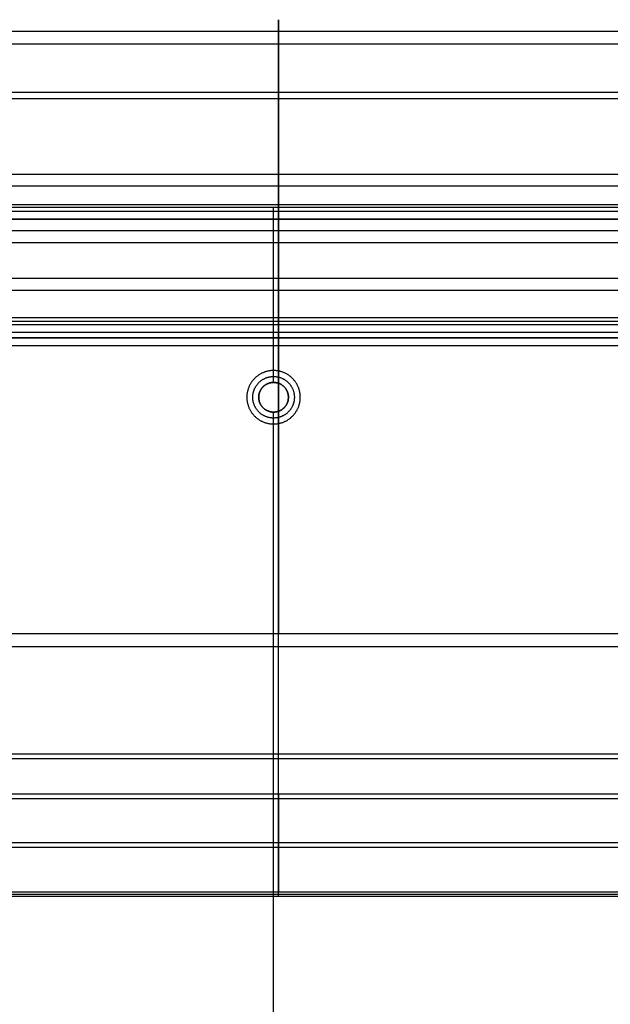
# Model space of a CAD drawing. Header units: millimetres. Extents: x -443 to 78, y -75 to 91.
# Tile 32 of 40: x -22 to 28, y 8 to 91. Entities that reach past the tile are written whole.
import ezdxf

# ---------------------------------------------------------------- set-up
doc = ezdxf.new("R2010")
doc.units = ezdxf.units.MM
doc.header["$MEASUREMENT"] = 0
doc.layers.add('Predefinito', color=5, linetype='Continuous')

msp = doc.modelspace()

# ---------------------------------------------------------------- linework, layer by layer
at = {"layer": 'Predefinito', "extrusion": (1, 0, 0)}
for points in [[(84.697, 23.005), (84.911, 23.118), (85.125, 23.236), (85.337, 23.36), (85.548, 23.49), (85.758, 23.625), (85.967, 23.766), (86.174, 23.913), (86.379, 24.065), (86.581, 24.224), (86.782, 24.388), (86.98, 24.557), (87.174, 24.733), (87.366, 24.914), (87.555, 25.1), (87.74, 25.292), (87.921, 25.489), (88.099, 25.691), (88.272, 25.899), (88.441, 26.112), (88.605, 26.329), (88.765, 26.551), (88.92, 26.778), (89.069, 27.01), (89.213, 27.245), (89.352, 27.485), (89.485, 27.728), (89.612, 27.976), (89.733, 28.226), (89.848, 28.48), (89.957, 28.737), (90.059, 28.997), (90.155, 29.259), (90.244, 29.524), (90.327, 29.79), (90.403, 30.059), (90.472, 30.329), (90.534, 30.6), (90.59, 30.872), (90.638, 31.146), (90.68, 31.419), (90.715, 31.693), (90.743, 31.967), (90.764, 32.241), (90.779, 32.514), (90.787, 32.787), (90.788, 33.058), (90.783, 33.329), (90.771, 33.598), (90.753, 33.865), (90.728, 34.13), (90.698, 34.394), (90.661, 34.655), (90.619, 34.914), (90.571, 35.17), (90.517, 35.423), (90.458, 35.673), (90.393, 35.92), (90.324, 36.164), (90.249, 36.405), (90.17, 36.642), (90.086, 36.875), (89.998, 37.105), (89.906, 37.33), (89.809, 37.552)], [(89.809, 37.552), (39.125, 150.656)], [(84.15, 24.073), (84.341, 24.174), (84.531, 24.279), (84.721, 24.39), (84.91, 24.506), (85.097, 24.627), (85.284, 24.753), (85.468, 24.884), (85.651, 25.02), (85.832, 25.161), (86.011, 25.308), (86.188, 25.459), (86.362, 25.615), (86.533, 25.777), (86.701, 25.943), (86.867, 26.115), (87.029, 26.291), (87.187, 26.471), (87.342, 26.657), (87.493, 26.847), (87.639, 27.041), (87.782, 27.239), (87.92, 27.442), (88.053, 27.648), (88.182, 27.859), (88.306, 28.073), (88.424, 28.29), (88.538, 28.511), (88.646, 28.735), (88.749, 28.961), (88.846, 29.191), (88.937, 29.423), (89.023, 29.657), (89.102, 29.893), (89.176, 30.131), (89.244, 30.371), (89.306, 30.612), (89.361, 30.854), (89.411, 31.097), (89.454, 31.341), (89.492, 31.586), (89.523, 31.83), (89.548, 32.075), (89.567, 32.319), (89.58, 32.563), (89.587, 32.807), (89.588, 33.049), (89.583, 33.29), (89.573, 33.531), (89.556, 33.769), (89.535, 34.006), (89.507, 34.241), (89.475, 34.475), (89.437, 34.706), (89.394, 34.934), (89.346, 35.16), (89.293, 35.384), (89.236, 35.604), (89.174, 35.822), (89.107, 36.037), (89.036, 36.249), (88.961, 36.457), (88.883, 36.662), (88.8, 36.864), (88.714, 37.062)], [(38.03, 150.165), (88.714, 37.062)], [(84.697, 23.005), (65.678, 13.257)], [(65.131, 14.325), (84.15, 24.073)], [(75, 0), (75, 1.2)], [(74, 5), (74, 34)], [(64, 34), (64.001, 34.111), (64.005, 34.223), (64.011, 34.336), (64.02, 34.449), (64.032, 34.564), (64.046, 34.678), (64.063, 34.794), (64.083, 34.91), (64.106, 35.026), (64.132, 35.143), (64.161, 35.259), (64.193, 35.376), (64.228, 35.492), (64.266, 35.609), (64.307, 35.725), (64.351, 35.84), (64.398, 35.956), (64.449, 36.07), (64.502, 36.184), (64.559, 36.296), (64.618, 36.408), (64.681, 36.519), (64.746, 36.628), (64.815, 36.736), (64.887, 36.842), (64.961, 36.947), (65.038, 37.05), (65.118, 37.151), (65.201, 37.251), (65.286, 37.348), (65.374, 37.443), (65.464, 37.536), (65.557, 37.626), (65.652, 37.714), (65.749, 37.799), (65.849, 37.882), (65.95, 37.962), (66.053, 38.039), (66.158, 38.113), (66.264, 38.185), (66.372, 38.254), (66.481, 38.319), (66.592, 38.382), (66.704, 38.441), (66.816, 38.498), (66.93, 38.551), (67.044, 38.602), (67.16, 38.649), (67.275, 38.693), (67.391, 38.734), (67.508, 38.772), (67.624, 38.807), (67.741, 38.839), (67.857, 38.868), (67.974, 38.894), (68.09, 38.917), (68.206, 38.937), (68.322, 38.954), (68.436, 38.968), (68.551, 38.98), (68.664, 38.989), (68.777, 38.995), (68.889, 38.999), (69, 39), (69.111, 38.999), (69.223, 38.995), (69.336, 38.989), (69.449, 38.98), (69.564, 38.968), (69.678, 38.954), (69.794, 38.937), (69.91, 38.917), (70.026, 38.894), (70.143, 38.868), (70.259, 38.839), (70.376, 38.807), (70.492, 38.772), (70.609, 38.734), (70.725, 38.693), (70.84, 38.649), (70.956, 38.602), (71.07, 38.551), (71.184, 38.498), (71.296, 38.441), (71.408, 38.382), (71.519, 38.319), (71.628, 38.254), (71.736, 38.185), (71.842, 38.113), (71.947, 38.039), (72.05, 37.962), (72.151, 37.882), (72.251, 37.799), (72.348, 37.714), (72.443, 37.626), (72.536, 37.536), (72.626, 37.443), (72.714, 37.348), (72.799, 37.251), (72.882, 37.151), (72.962, 37.05), (73.039, 36.947), (73.113, 36.842), (73.185, 36.736), (73.254, 36.628), (73.319, 36.519), (73.382, 36.408), (73.441, 36.296), (73.498, 36.184), (73.551, 36.07), (73.602, 35.956), (73.649, 35.84), (73.693, 35.725), (73.734, 35.609), (73.772, 35.492), (73.807, 35.376), (73.839, 35.259), (73.868, 35.143), (73.894, 35.026), (73.917, 34.91), (73.937, 34.794), (73.954, 34.678), (73.968, 34.564), (73.98, 34.449), (73.989, 34.336), (73.995, 34.223), (73.999, 34.111), (74, 34)], [(74, 5), (74, 34)], [(64, 34), (64.001, 34.111), (64.005, 34.223), (64.011, 34.336), (64.02, 34.449), (64.032, 34.564), (64.046, 34.678), (64.063, 34.794), (64.083, 34.91), (64.106, 35.026), (64.132, 35.143), (64.161, 35.259), (64.193, 35.376), (64.228, 35.492), (64.266, 35.609), (64.307, 35.725), (64.351, 35.84), (64.398, 35.956), (64.449, 36.07), (64.502, 36.184), (64.559, 36.296), (64.618, 36.408), (64.681, 36.519), (64.746, 36.628), (64.815, 36.736), (64.887, 36.842), (64.961, 36.947), (65.038, 37.05), (65.118, 37.151), (65.201, 37.251), (65.286, 37.348), (65.374, 37.443), (65.464, 37.536), (65.557, 37.626), (65.652, 37.714), (65.749, 37.799), (65.849, 37.882), (65.95, 37.962), (66.053, 38.039), (66.158, 38.113), (66.264, 38.185), (66.372, 38.254), (66.481, 38.319), (66.592, 38.382), (66.704, 38.441), (66.816, 38.498), (66.93, 38.551), (67.044, 38.602), (67.16, 38.649), (67.275, 38.693), (67.391, 38.734), (67.508, 38.772), (67.624, 38.807), (67.741, 38.839), (67.857, 38.868), (67.974, 38.894), (68.09, 38.917), (68.206, 38.937), (68.322, 38.954), (68.436, 38.968), (68.551, 38.98), (68.664, 38.989), (68.777, 38.995), (68.889, 38.999), (69, 39), (69.111, 38.999), (69.223, 38.995), (69.336, 38.989), (69.449, 38.98), (69.564, 38.968), (69.678, 38.954), (69.794, 38.937), (69.91, 38.917), (70.026, 38.894), (70.143, 38.868), (70.259, 38.839), (70.376, 38.807), (70.492, 38.772), (70.609, 38.734), (70.725, 38.693), (70.84, 38.649), (70.956, 38.602), (71.07, 38.551), (71.184, 38.498), (71.296, 38.441), (71.408, 38.382), (71.519, 38.319), (71.628, 38.254), (71.736, 38.185), (71.842, 38.113), (71.947, 38.039), (72.05, 37.962), (72.151, 37.882), (72.251, 37.799), (72.348, 37.714), (72.443, 37.626), (72.536, 37.536), (72.626, 37.443), (72.714, 37.348), (72.799, 37.251), (72.882, 37.151), (72.962, 37.05), (73.039, 36.947), (73.113, 36.842), (73.185, 36.736), (73.254, 36.628), (73.319, 36.519), (73.382, 36.408), (73.441, 36.296), (73.498, 36.184), (73.551, 36.07), (73.602, 35.956), (73.649, 35.84), (73.693, 35.725), (73.734, 35.609), (73.772, 35.492), (73.807, 35.376), (73.839, 35.259), (73.868, 35.143), (73.894, 35.026), (73.917, 34.91), (73.937, 34.794), (73.954, 34.678), (73.968, 34.564), (73.98, 34.449), (73.989, 34.336), (73.995, 34.223), (73.999, 34.111), (74, 34)], [(72, 3), (72, 5)], [(72, 3), (72, 5)], [(65.131, 14.325), (65.678, 13.257)], [(64, 34), (64, 3)], [(64, 34), (64, 3)], [(60.25, 1), (61.25, 0)], [(60.25, 1), (60.25, 1.2)], [(59, 1), (59, 1.2)], [(59, 1.2), (59, 1)], [(57.75, 1), (57.75, 1.2)], [(57.75, 1), (56.75, 0)], [(25.232, 156.657), (25.457, 156.732), (25.686, 156.803), (25.917, 156.87), (26.152, 156.933), (26.39, 156.99), (26.631, 157.043), (26.875, 157.091), (27.121, 157.133), (27.37, 157.17), (27.622, 157.202), (27.875, 157.228), (28.131, 157.249), (28.388, 157.264), (28.647, 157.273), (28.907, 157.276), (29.169, 157.273), (29.432, 157.263), (29.695, 157.248), (29.959, 157.226), (30.224, 157.198), (30.489, 157.163), (30.753, 157.122), (31.018, 157.075), (31.282, 157.021), (31.545, 156.96), (31.807, 156.893), (32.068, 156.82), (32.327, 156.74), (32.585, 156.654), (32.84, 156.561), (33.094, 156.463), (33.345, 156.358), (33.594, 156.247), (33.839, 156.13), (34.082, 156.007), (34.321, 155.878), (34.557, 155.744), (34.79, 155.605), (35.018, 155.46), (35.243, 155.31), (35.463, 155.155), (35.679, 154.995), (35.89, 154.83), (36.097, 154.661), (36.298, 154.488), (36.495, 154.31), (36.687, 154.129), (36.874, 153.944), (37.056, 153.756), (37.232, 153.564), (37.403, 153.37), (37.569, 153.172), (37.729, 152.972), (37.884, 152.77), (38.033, 152.565), (38.176, 152.358), (38.314, 152.149), (38.447, 151.939), (38.573, 151.728), (38.695, 151.515), (38.81, 151.301), (38.921, 151.087), (39.025, 150.872), (39.125, 150.656)], [(25.626, 155.523), (25.827, 155.591), (26.031, 155.654), (26.237, 155.714), (26.447, 155.769), (26.66, 155.821), (26.875, 155.868), (27.092, 155.91), (27.312, 155.948), (27.535, 155.982), (27.759, 156.01), (27.985, 156.034), (28.213, 156.052), (28.443, 156.065), (28.674, 156.073), (28.907, 156.076), (29.141, 156.073), (29.375, 156.065), (29.61, 156.051), (29.846, 156.031), (30.082, 156.006), (30.319, 155.975), (30.555, 155.939), (30.791, 155.896), (31.027, 155.848), (31.262, 155.794), (31.496, 155.734), (31.729, 155.669), (31.96, 155.597), (32.19, 155.52), (32.419, 155.438), (32.645, 155.35), (32.869, 155.256), (33.091, 155.157), (33.311, 155.053), (33.527, 154.943), (33.741, 154.828), (33.952, 154.708), (34.159, 154.584), (34.363, 154.454), (34.563, 154.32), (34.76, 154.182), (34.953, 154.039), (35.141, 153.892), (35.326, 153.741), (35.506, 153.587), (35.682, 153.428), (35.854, 153.266), (36.02, 153.101), (36.183, 152.933), (36.34, 152.762), (36.493, 152.588), (36.641, 152.412), (36.784, 152.233), (36.922, 152.052), (37.055, 151.87), (37.183, 151.685), (37.306, 151.499), (37.424, 151.311), (37.537, 151.122), (37.646, 150.932), (37.749, 150.741), (37.847, 150.55), (37.941, 150.358), (38.03, 150.165)], [(25.626, 155.523), (17.371, 152.659)], [(16.978, 153.792), (25.232, 156.657)], [(16.978, 153.792), (17.371, 152.659)]]:
    msp.add_lwpolyline(points, dxfattribs=at)
at = {"layer": 'Predefinito'}
for points in [[(-75.422, 89.809), (74.578, 89.809)], [(74.578, 88.714), (-75.422, 88.714)], [(-75.422, 84.697), (74.578, 84.697)], [(-75.422, 84.15), (74.578, 84.15)], [(-65.065, 77.775), (64.338, 77.775)], [(-65.065, 76.799), (64.338, 76.799)], [(74.578, 75.188), (-75.422, 75.188)], [(74.578, 74.64), (-75.422, 74.64)], [(-64.222, 75), (63.378, 75)], [(-64.222, 75), (63.378, 75)], [(-0.422, 61.25), (-0.422, 75)], [(-0.422, 60.25), (-0.422, 75)], [(-70.422, 74), (69.578, 74)], [(-70.422, 74), (69.578, 74)], [(-70.422, 74), (69.578, 74)], [(-70.422, 74), (69.578, 74)], [(64.578, 74), (-65.422, 74)], [(64.578, 74), (-65.422, 74)], [(-0.422, 72), (-0.422, 74)], [(-0.422, 72), (-0.422, 74)], [(64.578, 73), (-65.422, 73)], [(64.578, 73), (-65.422, 73)], [(64.578, 72), (-65.422, 72)], [(64.578, 72), (-65.422, 72)], [(63.578, 72), (-64.422, 72)], [(63.578, 72), (-64.422, 72)], [(-0.422, 64), (-0.422, 72)], [(-0.422, 64), (-0.422, 72)], [(69.578, 69), (-70.422, 69)], [(69.578, 69), (-70.422, 69)], [(63.578, 68), (-64.422, 68)], [(63.578, 68), (-64.422, 68)], [(74.578, 65.678), (-75.422, 65.678)], [(-75.422, 65.405), (74.578, 65.405)], [(-75.422, 65.131), (74.578, 65.131)], [(-75.422, 64.467), (74.578, 64.467)], [(-71.422, 64), (70.578, 64)], [(-71.422, 64), (70.578, 64)], [(-70.422, 64), (69.578, 64)], [(-70.422, 64), (69.578, 64)], [(63.578, 64), (-64.422, 64)], [(63.578, 64), (-64.422, 64)], [(-75.422, 63.372), (74.578, 63.372)], [(1.828, 59), (1.828, 59.05), (1.826, 59.1), (1.823, 59.151), (1.819, 59.202), (1.814, 59.254), (1.808, 59.305), (1.8, 59.357), (1.791, 59.409), (1.78, 59.462), (1.769, 59.514), (1.756, 59.567), (1.741, 59.619), (1.726, 59.672), (1.709, 59.724), (1.69, 59.776), (1.67, 59.828), (1.649, 59.88), (1.626, 59.932), (1.602, 59.983), (1.577, 60.033), (1.55, 60.084), (1.522, 60.133), (1.492, 60.183), (1.462, 60.231), (1.429, 60.279), (1.396, 60.326), (1.361, 60.373), (1.325, 60.418), (1.288, 60.463), (1.25, 60.507), (1.21, 60.549), (1.169, 60.591), (1.128, 60.632), (1.085, 60.671), (1.041, 60.71), (0.996, 60.747), (0.951, 60.783), (0.905, 60.818), (0.857, 60.851), (0.81, 60.883), (0.761, 60.914), (0.712, 60.944), (0.662, 60.972), (0.612, 60.999), (0.561, 61.024), (0.51, 61.048), (0.458, 61.071), (0.407, 61.092), (0.354, 61.112), (0.302, 61.13), (0.25, 61.147), (0.197, 61.163), (0.145, 61.177), (0.092, 61.19), (0.04, 61.202), (-0.012, 61.212), (-0.064, 61.221), (-0.116, 61.229), (-0.168, 61.236), (-0.22, 61.241), (-0.271, 61.245), (-0.321, 61.248), (-0.372, 61.249), (-0.422, 61.25), (-0.472, 61.249), (-0.522, 61.248), (-0.573, 61.245), (-0.624, 61.241), (-0.675, 61.236), (-0.727, 61.229), (-0.779, 61.221), (-0.831, 61.212), (-0.883, 61.202), (-0.936, 61.19), (-0.988, 61.177), (-1.041, 61.163), (-1.093, 61.147), (-1.146, 61.13), (-1.198, 61.112), (-1.25, 61.092), (-1.302, 61.071), (-1.353, 61.048), (-1.404, 61.024), (-1.455, 60.999), (-1.505, 60.972), (-1.555, 60.944), (-1.604, 60.914), (-1.653, 60.883), (-1.701, 60.851), (-1.748, 60.818), (-1.794, 60.783), (-1.84, 60.747), (-1.884, 60.71), (-1.928, 60.671), (-1.971, 60.632), (-2.013, 60.591), (-2.053, 60.549), (-2.093, 60.507), (-2.131, 60.463), (-2.168, 60.418), (-2.204, 60.373), (-2.239, 60.326), (-2.273, 60.279), (-2.305, 60.231), (-2.336, 60.183), (-2.365, 60.133), (-2.394, 60.084), (-2.42, 60.033), (-2.446, 59.983), (-2.47, 59.932), (-2.492, 59.88), (-2.514, 59.828), (-2.534, 59.776), (-2.552, 59.724), (-2.569, 59.672), (-2.585, 59.619), (-2.599, 59.567), (-2.612, 59.514), (-2.624, 59.462), (-2.634, 59.409), (-2.643, 59.357), (-2.651, 59.305), (-2.657, 59.254), (-2.663, 59.202), (-2.667, 59.151), (-2.669, 59.1), (-2.671, 59.05), (-2.672, 59)], [(-2.172, 59), (-2.171, 59.039), (-2.17, 59.078), (-2.168, 59.117), (-2.165, 59.157), (-2.161, 59.197), (-2.155, 59.237), (-2.149, 59.278), (-2.142, 59.318), (-2.134, 59.359), (-2.125, 59.4), (-2.115, 59.441), (-2.104, 59.482), (-2.092, 59.522), (-2.079, 59.563), (-2.064, 59.604), (-2.049, 59.644), (-2.032, 59.684), (-2.015, 59.725), (-1.996, 59.764), (-1.976, 59.804), (-1.955, 59.843), (-1.933, 59.882), (-1.91, 59.92), (-1.886, 59.958), (-1.861, 59.995), (-1.835, 60.032), (-1.808, 60.068), (-1.78, 60.103), (-1.751, 60.138), (-1.721, 60.172), (-1.691, 60.205), (-1.659, 60.237), (-1.627, 60.269), (-1.593, 60.3), (-1.559, 60.33), (-1.525, 60.359), (-1.489, 60.387), (-1.453, 60.414), (-1.417, 60.44), (-1.379, 60.465), (-1.342, 60.489), (-1.303, 60.512), (-1.265, 60.534), (-1.225, 60.554), (-1.186, 60.574), (-1.146, 60.593), (-1.106, 60.611), (-1.066, 60.627), (-1.025, 60.643), (-0.985, 60.657), (-0.944, 60.67), (-0.903, 60.682), (-0.862, 60.694), (-0.822, 60.704), (-0.781, 60.713), (-0.74, 60.721), (-0.7, 60.728), (-0.659, 60.734), (-0.619, 60.739), (-0.579, 60.743), (-0.539, 60.746), (-0.5, 60.748), (-0.461, 60.75), (-0.422, 60.75), (-0.383, 60.75), (-0.344, 60.748), (-0.304, 60.746), (-0.264, 60.743), (-0.224, 60.739), (-0.184, 60.734), (-0.144, 60.728), (-0.103, 60.721), (-0.063, 60.713), (-0.022, 60.704), (0.019, 60.694), (0.06, 60.682), (0.101, 60.67), (0.141, 60.657), (0.182, 60.643), (0.222, 60.627), (0.263, 60.611), (0.303, 60.593), (0.343, 60.574), (0.382, 60.554), (0.421, 60.534), (0.46, 60.512), (0.498, 60.489), (0.536, 60.465), (0.573, 60.44), (0.61, 60.414), (0.646, 60.387), (0.681, 60.359), (0.716, 60.33), (0.75, 60.3), (0.783, 60.269), (0.816, 60.237), (0.847, 60.205), (0.878, 60.172), (0.908, 60.138), (0.937, 60.103), (0.965, 60.068), (0.992, 60.032), (1.018, 59.995), (1.043, 59.958), (1.067, 59.92), (1.09, 59.882), (1.112, 59.843), (1.133, 59.804), (1.153, 59.764), (1.171, 59.725), (1.189, 59.684), (1.205, 59.644), (1.221, 59.604), (1.235, 59.563), (1.249, 59.522), (1.261, 59.482), (1.272, 59.441), (1.282, 59.4), (1.291, 59.359), (1.299, 59.318), (1.306, 59.278), (1.312, 59.237), (1.317, 59.197), (1.321, 59.157), (1.324, 59.117), (1.327, 59.078), (1.328, 59.039), (1.328, 59)], [(-1.672, 59), (-1.671, 59.028), (-1.67, 59.056), (-1.669, 59.084), (-1.667, 59.112), (-1.664, 59.141), (-1.66, 59.17), (-1.656, 59.198), (-1.651, 59.227), (-1.645, 59.257), (-1.639, 59.286), (-1.631, 59.315), (-1.623, 59.344), (-1.615, 59.373), (-1.605, 59.402), (-1.595, 59.431), (-1.584, 59.46), (-1.572, 59.489), (-1.56, 59.518), (-1.546, 59.546), (-1.532, 59.574), (-1.517, 59.602), (-1.501, 59.63), (-1.485, 59.657), (-1.468, 59.684), (-1.45, 59.711), (-1.431, 59.737), (-1.412, 59.763), (-1.392, 59.788), (-1.371, 59.813), (-1.35, 59.837), (-1.328, 59.861), (-1.306, 59.884), (-1.282, 59.906), (-1.259, 59.928), (-1.234, 59.95), (-1.21, 59.97), (-1.184, 59.99), (-1.158, 60.01), (-1.132, 60.028), (-1.106, 60.046), (-1.079, 60.063), (-1.051, 60.08), (-1.024, 60.095), (-0.996, 60.11), (-0.968, 60.124), (-0.939, 60.138), (-0.911, 60.15), (-0.882, 60.162), (-0.853, 60.173), (-0.824, 60.184), (-0.795, 60.193), (-0.766, 60.202), (-0.736, 60.21), (-0.707, 60.217), (-0.678, 60.223), (-0.649, 60.229), (-0.62, 60.234), (-0.591, 60.238), (-0.563, 60.242), (-0.534, 60.245), (-0.506, 60.247), (-0.477, 60.249), (-0.449, 60.25), (-0.422, 60.25), (-0.394, 60.25), (-0.366, 60.249), (-0.338, 60.247), (-0.309, 60.245), (-0.281, 60.242), (-0.252, 60.238), (-0.223, 60.234), (-0.194, 60.229), (-0.165, 60.223), (-0.136, 60.217), (-0.107, 60.21), (-0.078, 60.202), (-0.049, 60.193), (-0.019, 60.184), (0.01, 60.173), (0.038, 60.162), (0.067, 60.15), (0.096, 60.138), (0.124, 60.124), (0.152, 60.11), (0.18, 60.095), (0.208, 60.08), (0.235, 60.063), (0.262, 60.046), (0.289, 60.028), (0.315, 60.01), (0.341, 59.99), (0.366, 59.97), (0.391, 59.95), (0.415, 59.928), (0.439, 59.906), (0.462, 59.884), (0.485, 59.861), (0.507, 59.837), (0.528, 59.813), (0.549, 59.788), (0.569, 59.763), (0.588, 59.737), (0.607, 59.711), (0.625, 59.684), (0.642, 59.657), (0.658, 59.63), (0.674, 59.602), (0.689, 59.574), (0.703, 59.546), (0.716, 59.518), (0.729, 59.489), (0.741, 59.46), (0.752, 59.431), (0.762, 59.402), (0.771, 59.373), (0.78, 59.344), (0.788, 59.315), (0.795, 59.286), (0.802, 59.257), (0.807, 59.227), (0.812, 59.198), (0.817, 59.17), (0.82, 59.141), (0.823, 59.112), (0.826, 59.084), (0.827, 59.056), (0.828, 59.028), (0.828, 59)], [(-1.672, 59), (-1.671, 59.028), (-1.67, 59.056), (-1.669, 59.084), (-1.667, 59.112), (-1.664, 59.141), (-1.66, 59.17), (-1.656, 59.198), (-1.651, 59.227), (-1.645, 59.257), (-1.639, 59.286), (-1.631, 59.315), (-1.623, 59.344), (-1.615, 59.373), (-1.605, 59.402), (-1.595, 59.431), (-1.584, 59.46), (-1.572, 59.489), (-1.56, 59.518), (-1.546, 59.546), (-1.532, 59.574), (-1.517, 59.602), (-1.501, 59.63), (-1.485, 59.657), (-1.468, 59.684), (-1.45, 59.711), (-1.431, 59.737), (-1.412, 59.763), (-1.392, 59.788), (-1.371, 59.813), (-1.35, 59.837), (-1.328, 59.861), (-1.306, 59.884), (-1.282, 59.906), (-1.259, 59.928), (-1.234, 59.95), (-1.21, 59.97), (-1.184, 59.99), (-1.158, 60.01), (-1.132, 60.028), (-1.106, 60.046), (-1.079, 60.063), (-1.051, 60.08), (-1.024, 60.095), (-0.996, 60.11), (-0.968, 60.124), (-0.939, 60.138), (-0.911, 60.15), (-0.882, 60.162), (-0.853, 60.173), (-0.824, 60.184), (-0.795, 60.193), (-0.766, 60.202), (-0.736, 60.21), (-0.707, 60.217), (-0.678, 60.223), (-0.649, 60.229), (-0.62, 60.234), (-0.591, 60.238), (-0.563, 60.242), (-0.534, 60.245), (-0.506, 60.247), (-0.477, 60.249), (-0.449, 60.25), (-0.422, 60.25), (-0.394, 60.25), (-0.366, 60.249), (-0.338, 60.247), (-0.309, 60.245), (-0.281, 60.242), (-0.252, 60.238), (-0.223, 60.234), (-0.194, 60.229), (-0.165, 60.223), (-0.136, 60.217), (-0.107, 60.21), (-0.078, 60.202), (-0.049, 60.193), (-0.019, 60.184), (0.01, 60.173), (0.038, 60.162), (0.067, 60.15), (0.096, 60.138), (0.124, 60.124), (0.152, 60.11), (0.18, 60.095), (0.208, 60.08), (0.235, 60.063), (0.262, 60.046), (0.289, 60.028), (0.315, 60.01), (0.341, 59.99), (0.366, 59.97), (0.391, 59.95), (0.415, 59.928), (0.439, 59.906), (0.462, 59.884), (0.485, 59.861), (0.507, 59.837), (0.528, 59.813), (0.549, 59.788), (0.569, 59.763), (0.588, 59.737), (0.607, 59.711), (0.625, 59.684), (0.642, 59.657), (0.658, 59.63), (0.674, 59.602), (0.689, 59.574), (0.703, 59.546), (0.716, 59.518), (0.729, 59.489), (0.741, 59.46), (0.752, 59.431), (0.762, 59.402), (0.771, 59.373), (0.78, 59.344), (0.788, 59.315), (0.795, 59.286), (0.802, 59.257), (0.807, 59.227), (0.812, 59.198), (0.817, 59.17), (0.82, 59.141), (0.823, 59.112), (0.826, 59.084), (0.827, 59.056), (0.828, 59.028), (0.828, 59)], [(0.828, 59), (0.828, 59.028), (0.827, 59.056), (0.826, 59.084), (0.823, 59.112), (0.82, 59.141), (0.817, 59.17), (0.812, 59.198), (0.807, 59.227), (0.802, 59.257), (0.795, 59.286), (0.788, 59.315), (0.78, 59.344), (0.771, 59.373), (0.762, 59.402), (0.752, 59.431), (0.741, 59.46), (0.729, 59.489), (0.716, 59.518), (0.703, 59.546), (0.689, 59.574), (0.674, 59.602), (0.658, 59.63), (0.642, 59.657), (0.625, 59.684), (0.607, 59.711), (0.588, 59.737), (0.569, 59.763), (0.549, 59.788), (0.528, 59.813), (0.507, 59.837), (0.485, 59.861), (0.462, 59.884), (0.439, 59.906), (0.415, 59.928), (0.391, 59.95), (0.366, 59.97), (0.341, 59.99), (0.315, 60.01), (0.289, 60.028), (0.262, 60.046), (0.235, 60.063), (0.208, 60.08), (0.18, 60.095), (0.152, 60.11), (0.124, 60.124), (0.096, 60.138), (0.067, 60.15), (0.038, 60.162), (0.01, 60.173), (-0.019, 60.184), (-0.049, 60.193), (-0.078, 60.202), (-0.107, 60.21), (-0.136, 60.217), (-0.165, 60.223), (-0.194, 60.229), (-0.223, 60.234), (-0.252, 60.238), (-0.281, 60.242), (-0.309, 60.245), (-0.338, 60.247), (-0.366, 60.249), (-0.394, 60.25), (-0.422, 60.25), (-0.449, 60.25), (-0.477, 60.249), (-0.506, 60.247), (-0.534, 60.245), (-0.563, 60.242), (-0.591, 60.238), (-0.62, 60.234), (-0.649, 60.229), (-0.678, 60.223), (-0.707, 60.217), (-0.736, 60.21), (-0.766, 60.202), (-0.795, 60.193), (-0.824, 60.184), (-0.853, 60.173), (-0.882, 60.162), (-0.911, 60.15), (-0.939, 60.138), (-0.968, 60.124), (-0.996, 60.11), (-1.024, 60.095), (-1.051, 60.08), (-1.079, 60.063), (-1.106, 60.046), (-1.132, 60.028), (-1.158, 60.01), (-1.184, 59.99), (-1.21, 59.97), (-1.234, 59.95), (-1.259, 59.928), (-1.282, 59.906), (-1.306, 59.884), (-1.328, 59.861), (-1.35, 59.837), (-1.371, 59.813), (-1.392, 59.788), (-1.412, 59.763), (-1.431, 59.737), (-1.45, 59.711), (-1.468, 59.684), (-1.485, 59.657), (-1.501, 59.63), (-1.517, 59.602), (-1.532, 59.574), (-1.546, 59.546), (-1.56, 59.518), (-1.572, 59.489), (-1.584, 59.46), (-1.595, 59.431), (-1.605, 59.402), (-1.615, 59.373), (-1.623, 59.344), (-1.631, 59.315), (-1.639, 59.286), (-1.645, 59.257), (-1.651, 59.227), (-1.656, 59.198), (-1.66, 59.17), (-1.664, 59.141), (-1.667, 59.112), (-1.669, 59.084), (-1.67, 59.056), (-1.671, 59.028), (-1.672, 59)], [(-2.672, 59), (-2.671, 58.95), (-2.669, 58.9), (-2.667, 58.849), (-2.663, 58.798), (-2.657, 58.746), (-2.651, 58.695), (-2.643, 58.643), (-2.634, 58.591), (-2.624, 58.538), (-2.612, 58.486), (-2.599, 58.433), (-2.585, 58.381), (-2.569, 58.328), (-2.552, 58.276), (-2.534, 58.224), (-2.514, 58.172), (-2.492, 58.12), (-2.47, 58.068), (-2.446, 58.017), (-2.42, 57.967), (-2.394, 57.916), (-2.365, 57.867), (-2.336, 57.817), (-2.305, 57.769), (-2.273, 57.721), (-2.239, 57.674), (-2.204, 57.627), (-2.168, 57.582), (-2.131, 57.537), (-2.093, 57.493), (-2.053, 57.451), (-2.013, 57.409), (-1.971, 57.368), (-1.928, 57.329), (-1.884, 57.29), (-1.84, 57.253), (-1.794, 57.217), (-1.748, 57.182), (-1.701, 57.149), (-1.653, 57.117), (-1.604, 57.086), (-1.555, 57.056), (-1.505, 57.028), (-1.455, 57.001), (-1.404, 56.976), (-1.353, 56.952), (-1.302, 56.929), (-1.25, 56.908), (-1.198, 56.888), (-1.146, 56.87), (-1.093, 56.853), (-1.041, 56.837), (-0.988, 56.823), (-0.936, 56.81), (-0.883, 56.798), (-0.831, 56.788), (-0.779, 56.779), (-0.727, 56.771), (-0.675, 56.764), (-0.624, 56.759), (-0.573, 56.755), (-0.522, 56.752), (-0.472, 56.751), (-0.422, 56.75), (-0.372, 56.751), (-0.321, 56.752), (-0.271, 56.755), (-0.22, 56.759), (-0.168, 56.764), (-0.116, 56.771), (-0.064, 56.779), (-0.012, 56.788), (0.04, 56.798), (0.092, 56.81), (0.145, 56.823), (0.197, 56.837), (0.25, 56.853), (0.302, 56.87), (0.354, 56.888), (0.407, 56.908), (0.458, 56.929), (0.51, 56.952), (0.561, 56.976), (0.612, 57.001), (0.662, 57.028), (0.712, 57.056), (0.761, 57.086), (0.81, 57.117), (0.857, 57.149), (0.905, 57.182), (0.951, 57.217), (0.996, 57.253), (1.041, 57.29), (1.085, 57.329), (1.128, 57.368), (1.169, 57.409), (1.21, 57.451), (1.25, 57.493), (1.288, 57.537), (1.325, 57.582), (1.361, 57.627), (1.396, 57.674), (1.429, 57.721), (1.462, 57.769), (1.492, 57.817), (1.522, 57.867), (1.55, 57.916), (1.577, 57.967), (1.602, 58.017), (1.626, 58.068), (1.649, 58.12), (1.67, 58.172), (1.69, 58.224), (1.709, 58.276), (1.726, 58.328), (1.741, 58.381), (1.756, 58.433), (1.769, 58.486), (1.78, 58.538), (1.791, 58.591), (1.8, 58.643), (1.808, 58.695), (1.814, 58.746), (1.819, 58.798), (1.823, 58.849), (1.826, 58.9), (1.828, 58.95), (1.828, 59)], [(1.328, 59), (1.328, 58.961), (1.327, 58.922), (1.324, 58.883), (1.321, 58.843), (1.317, 58.803), (1.312, 58.763), (1.306, 58.722), (1.299, 58.682), (1.291, 58.641), (1.282, 58.6), (1.272, 58.559), (1.261, 58.518), (1.249, 58.478), (1.235, 58.437), (1.221, 58.396), (1.205, 58.356), (1.189, 58.316), (1.171, 58.275), (1.153, 58.236), (1.133, 58.196), (1.112, 58.157), (1.09, 58.118), (1.067, 58.08), (1.043, 58.042), (1.018, 58.005), (0.992, 57.968), (0.965, 57.932), (0.937, 57.897), (0.908, 57.862), (0.878, 57.828), (0.847, 57.795), (0.816, 57.763), (0.783, 57.731), (0.75, 57.7), (0.716, 57.67), (0.681, 57.641), (0.646, 57.613), (0.61, 57.586), (0.573, 57.56), (0.536, 57.535), (0.498, 57.511), (0.46, 57.488), (0.421, 57.466), (0.382, 57.446), (0.343, 57.426), (0.303, 57.407), (0.263, 57.389), (0.222, 57.373), (0.182, 57.357), (0.141, 57.343), (0.101, 57.33), (0.06, 57.318), (0.019, 57.306), (-0.022, 57.296), (-0.063, 57.287), (-0.103, 57.279), (-0.144, 57.272), (-0.184, 57.266), (-0.224, 57.261), (-0.264, 57.257), (-0.304, 57.254), (-0.344, 57.252), (-0.383, 57.25), (-0.422, 57.25), (-0.461, 57.25), (-0.5, 57.252), (-0.539, 57.254), (-0.579, 57.257), (-0.619, 57.261), (-0.659, 57.266), (-0.7, 57.272), (-0.74, 57.279), (-0.781, 57.287), (-0.822, 57.296), (-0.862, 57.306), (-0.903, 57.318), (-0.944, 57.33), (-0.985, 57.343), (-1.025, 57.357), (-1.066, 57.373), (-1.106, 57.389), (-1.146, 57.407), (-1.186, 57.426), (-1.225, 57.446), (-1.265, 57.466), (-1.303, 57.488), (-1.342, 57.511), (-1.379, 57.535), (-1.417, 57.56), (-1.453, 57.586), (-1.489, 57.613), (-1.525, 57.641), (-1.559, 57.67), (-1.593, 57.7), (-1.627, 57.731), (-1.659, 57.763), (-1.691, 57.795), (-1.721, 57.828), (-1.751, 57.862), (-1.78, 57.897), (-1.808, 57.932), (-1.835, 57.968), (-1.861, 58.005), (-1.886, 58.042), (-1.91, 58.08), (-1.933, 58.118), (-1.955, 58.157), (-1.976, 58.196), (-1.996, 58.236), (-2.015, 58.275), (-2.032, 58.316), (-2.049, 58.356), (-2.064, 58.396), (-2.079, 58.437), (-2.092, 58.478), (-2.104, 58.518), (-2.115, 58.559), (-2.125, 58.6), (-2.134, 58.641), (-2.142, 58.682), (-2.149, 58.722), (-2.155, 58.763), (-2.161, 58.803), (-2.165, 58.843), (-2.168, 58.883), (-2.17, 58.922), (-2.171, 58.961), (-2.172, 59)], [(0.828, 59), (0.828, 58.972), (0.827, 58.944), (0.826, 58.916), (0.823, 58.888), (0.82, 58.859), (0.817, 58.83), (0.812, 58.802), (0.807, 58.773), (0.802, 58.743), (0.795, 58.714), (0.788, 58.685), (0.78, 58.656), (0.771, 58.627), (0.762, 58.598), (0.752, 58.569), (0.741, 58.54), (0.729, 58.511), (0.716, 58.482), (0.703, 58.454), (0.689, 58.426), (0.674, 58.398), (0.658, 58.37), (0.642, 58.343), (0.625, 58.316), (0.607, 58.289), (0.588, 58.263), (0.569, 58.237), (0.549, 58.212), (0.528, 58.187), (0.507, 58.163), (0.485, 58.139), (0.462, 58.116), (0.439, 58.094), (0.415, 58.072), (0.391, 58.05), (0.366, 58.03), (0.341, 58.01), (0.315, 57.99), (0.289, 57.972), (0.262, 57.954), (0.235, 57.937), (0.208, 57.92), (0.18, 57.905), (0.152, 57.89), (0.124, 57.876), (0.096, 57.862), (0.067, 57.85), (0.038, 57.838), (0.01, 57.827), (-0.019, 57.816), (-0.049, 57.807), (-0.078, 57.798), (-0.107, 57.79), (-0.136, 57.783), (-0.165, 57.777), (-0.194, 57.771), (-0.223, 57.766), (-0.252, 57.762), (-0.281, 57.758), (-0.309, 57.755), (-0.338, 57.753), (-0.366, 57.751), (-0.394, 57.75), (-0.422, 57.75), (-0.449, 57.75), (-0.477, 57.751), (-0.506, 57.753), (-0.534, 57.755), (-0.563, 57.758), (-0.591, 57.762), (-0.62, 57.766), (-0.649, 57.771), (-0.678, 57.777), (-0.707, 57.783), (-0.736, 57.79), (-0.766, 57.798), (-0.795, 57.807), (-0.824, 57.816), (-0.853, 57.827), (-0.882, 57.838), (-0.911, 57.85), (-0.939, 57.862), (-0.968, 57.876), (-0.996, 57.89), (-1.024, 57.905), (-1.051, 57.92), (-1.079, 57.937), (-1.106, 57.954), (-1.132, 57.972), (-1.158, 57.99), (-1.184, 58.01), (-1.21, 58.03), (-1.234, 58.05), (-1.259, 58.072), (-1.282, 58.094), (-1.306, 58.116), (-1.328, 58.139), (-1.35, 58.163), (-1.371, 58.187), (-1.392, 58.212), (-1.412, 58.237), (-1.431, 58.263), (-1.45, 58.289), (-1.468, 58.316), (-1.485, 58.343), (-1.501, 58.37), (-1.517, 58.398), (-1.532, 58.426), (-1.546, 58.454), (-1.56, 58.482), (-1.572, 58.511), (-1.584, 58.54), (-1.595, 58.569), (-1.605, 58.598), (-1.615, 58.627), (-1.623, 58.656), (-1.631, 58.685), (-1.639, 58.714), (-1.645, 58.743), (-1.651, 58.773), (-1.656, 58.802), (-1.66, 58.83), (-1.664, 58.859), (-1.667, 58.888), (-1.669, 58.916), (-1.67, 58.944), (-1.671, 58.972), (-1.672, 59)], [(0.828, 59), (0.828, 58.972), (0.827, 58.944), (0.826, 58.916), (0.823, 58.888), (0.82, 58.859), (0.817, 58.83), (0.812, 58.802), (0.807, 58.773), (0.802, 58.743), (0.795, 58.714), (0.788, 58.685), (0.78, 58.656), (0.771, 58.627), (0.762, 58.598), (0.752, 58.569), (0.741, 58.54), (0.729, 58.511), (0.716, 58.482), (0.703, 58.454), (0.689, 58.426), (0.674, 58.398), (0.658, 58.37), (0.642, 58.343), (0.625, 58.316), (0.607, 58.289), (0.588, 58.263), (0.569, 58.237), (0.549, 58.212), (0.528, 58.187), (0.507, 58.163), (0.485, 58.139), (0.462, 58.116), (0.439, 58.094), (0.415, 58.072), (0.391, 58.05), (0.366, 58.03), (0.341, 58.01), (0.315, 57.99), (0.289, 57.972), (0.262, 57.954), (0.235, 57.937), (0.208, 57.92), (0.18, 57.905), (0.152, 57.89), (0.124, 57.876), (0.096, 57.862), (0.067, 57.85), (0.038, 57.838), (0.01, 57.827), (-0.019, 57.816), (-0.049, 57.807), (-0.078, 57.798), (-0.107, 57.79), (-0.136, 57.783), (-0.165, 57.777), (-0.194, 57.771), (-0.223, 57.766), (-0.252, 57.762), (-0.281, 57.758), (-0.309, 57.755), (-0.338, 57.753), (-0.366, 57.751), (-0.394, 57.75), (-0.422, 57.75), (-0.449, 57.75), (-0.477, 57.751), (-0.506, 57.753), (-0.534, 57.755), (-0.563, 57.758), (-0.591, 57.762), (-0.62, 57.766), (-0.649, 57.771), (-0.678, 57.777), (-0.707, 57.783), (-0.736, 57.79), (-0.766, 57.798), (-0.795, 57.807), (-0.824, 57.816), (-0.853, 57.827), (-0.882, 57.838), (-0.911, 57.85), (-0.939, 57.862), (-0.968, 57.876), (-0.996, 57.89), (-1.024, 57.905), (-1.051, 57.92), (-1.079, 57.937), (-1.106, 57.954), (-1.132, 57.972), (-1.158, 57.99), (-1.184, 58.01), (-1.21, 58.03), (-1.234, 58.05), (-1.259, 58.072), (-1.282, 58.094), (-1.306, 58.116), (-1.328, 58.139), (-1.35, 58.163), (-1.371, 58.187), (-1.392, 58.212), (-1.412, 58.237), (-1.431, 58.263), (-1.45, 58.289), (-1.468, 58.316), (-1.485, 58.343), (-1.501, 58.37), (-1.517, 58.398), (-1.532, 58.426), (-1.546, 58.454), (-1.56, 58.482), (-1.572, 58.511), (-1.584, 58.54), (-1.595, 58.569), (-1.605, 58.598), (-1.615, 58.627), (-1.623, 58.656), (-1.631, 58.685), (-1.639, 58.714), (-1.645, 58.743), (-1.651, 58.773), (-1.656, 58.802), (-1.66, 58.83), (-1.664, 58.859), (-1.667, 58.888), (-1.669, 58.916), (-1.67, 58.944), (-1.671, 58.972), (-1.672, 59)], [(-1.672, 59), (-1.671, 58.972), (-1.67, 58.944), (-1.669, 58.916), (-1.667, 58.888), (-1.664, 58.859), (-1.66, 58.83), (-1.656, 58.802), (-1.651, 58.773), (-1.645, 58.743), (-1.639, 58.714), (-1.631, 58.685), (-1.623, 58.656), (-1.615, 58.627), (-1.605, 58.598), (-1.595, 58.569), (-1.584, 58.54), (-1.572, 58.511), (-1.56, 58.482), (-1.546, 58.454), (-1.532, 58.426), (-1.517, 58.398), (-1.501, 58.37), (-1.485, 58.343), (-1.468, 58.316), (-1.45, 58.289), (-1.431, 58.263), (-1.412, 58.237), (-1.392, 58.212), (-1.371, 58.187), (-1.35, 58.163), (-1.328, 58.139), (-1.306, 58.116), (-1.282, 58.094), (-1.259, 58.072), (-1.234, 58.05), (-1.21, 58.03), (-1.184, 58.01), (-1.158, 57.99), (-1.132, 57.972), (-1.106, 57.954), (-1.079, 57.937), (-1.051, 57.92), (-1.024, 57.905), (-0.996, 57.89), (-0.968, 57.876), (-0.939, 57.862), (-0.911, 57.85), (-0.882, 57.838), (-0.853, 57.827), (-0.824, 57.816), (-0.795, 57.807), (-0.766, 57.798), (-0.736, 57.79), (-0.707, 57.783), (-0.678, 57.777), (-0.649, 57.771), (-0.62, 57.766), (-0.591, 57.762), (-0.563, 57.758), (-0.534, 57.755), (-0.506, 57.753), (-0.477, 57.751), (-0.449, 57.75), (-0.422, 57.75), (-0.394, 57.75), (-0.366, 57.751), (-0.338, 57.753), (-0.309, 57.755), (-0.281, 57.758), (-0.252, 57.762), (-0.223, 57.766), (-0.194, 57.771), (-0.165, 57.777), (-0.136, 57.783), (-0.107, 57.79), (-0.078, 57.798), (-0.049, 57.807), (-0.019, 57.816), (0.01, 57.827), (0.038, 57.838), (0.067, 57.85), (0.096, 57.862), (0.124, 57.876), (0.152, 57.89), (0.18, 57.905), (0.208, 57.92), (0.235, 57.937), (0.262, 57.954), (0.289, 57.972), (0.315, 57.99), (0.341, 58.01), (0.366, 58.03), (0.391, 58.05), (0.415, 58.072), (0.439, 58.094), (0.462, 58.116), (0.485, 58.139), (0.507, 58.163), (0.528, 58.187), (0.549, 58.212), (0.569, 58.237), (0.588, 58.263), (0.607, 58.289), (0.625, 58.316), (0.642, 58.343), (0.658, 58.37), (0.674, 58.398), (0.689, 58.426), (0.703, 58.454), (0.716, 58.482), (0.729, 58.511), (0.741, 58.54), (0.752, 58.569), (0.762, 58.598), (0.771, 58.627), (0.78, 58.656), (0.788, 58.685), (0.795, 58.714), (0.802, 58.743), (0.807, 58.773), (0.812, 58.802), (0.817, 58.83), (0.82, 58.859), (0.823, 58.888), (0.826, 58.916), (0.827, 58.944), (0.828, 58.972), (0.828, 59)], [(-0.422, -58.25), (-0.422, 57.75)], [(-0.422, -57.25), (-0.422, 56.75)], [(-75.422, 39.125), (74.578, 39.125)], [(-75.422, 38.03), (74.578, 38.03)], [(64.782, 28.965), (-65.514, 28.965)], [(64.782, 28.552), (-65.514, 28.552)], [(-75.422, 25.626), (74.578, 25.626)], [(-75.422, 25.232), (74.578, 25.232)], [(74.538, 21.498), (-75.382, 21.498)], [(74.538, 21.105), (-75.382, 21.105)], [(-70.422, 17.371), (69.578, 17.371)], [(-70.422, 17.175), (69.578, 17.175)], [(69.578, 16.978), (-70.422, 16.978)]]:
    msp.add_lwpolyline(points, dxfattribs=at)
at = {"layer": 'Predefinito', "extrusion": (0, 1, 0)}
for points in [[(2.672, 0), (1.672, 1)], [(-0.828, 1), (-1.828, 0)]]:
    msp.add_lwpolyline(points, dxfattribs=at)

doc.saveas('drawing.dxf')
